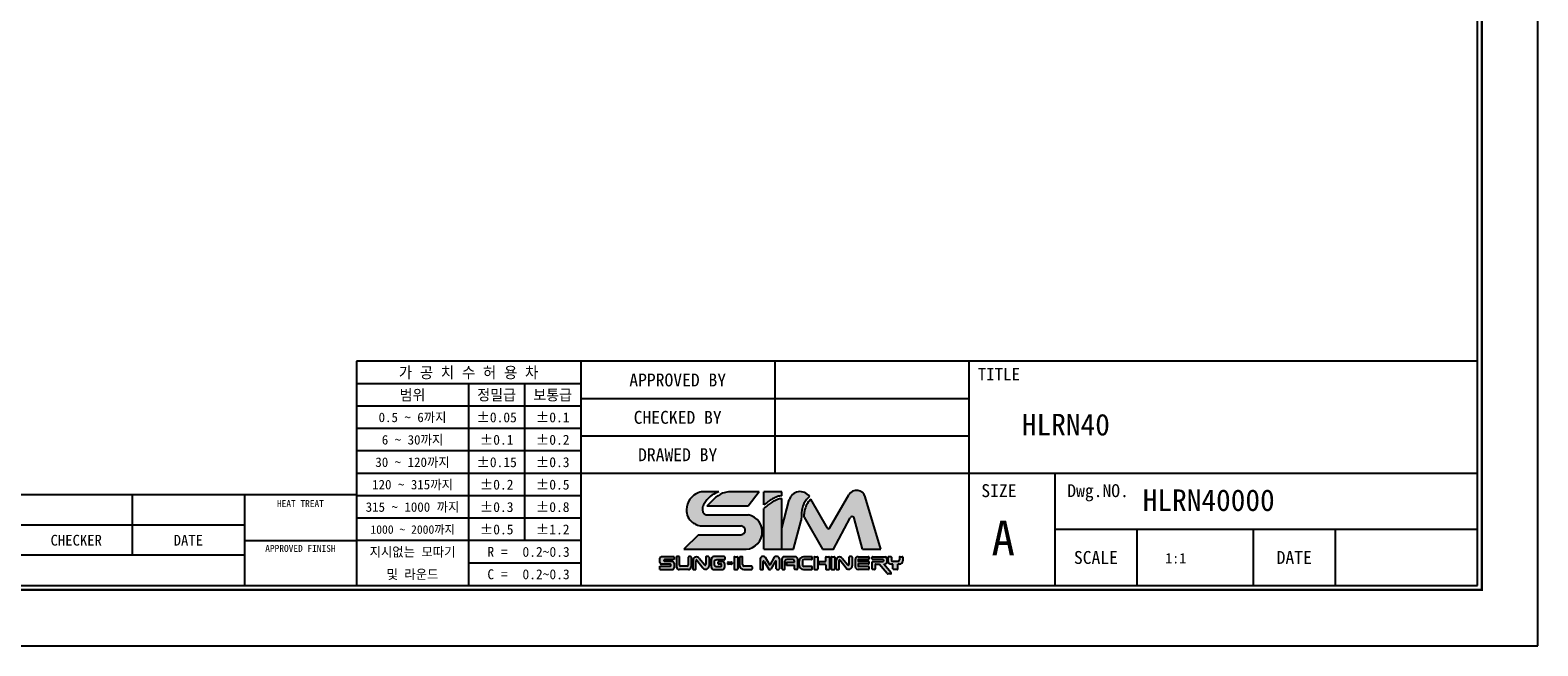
# Model space of a CAD drawing. Header units: millimetres. Extents: x -29 to 5648, y -387 to 3949.
# Tile 2 of 5: x 1173 to 1350, y 398 to 471. Entities that reach past the tile are written whole.
import ezdxf
from ezdxf.enums import TextEntityAlignment as Align

# ---------------------------------------------------------------- set-up
doc = ezdxf.new("R2010")
doc.units = ezdxf.units.MM
doc.layers.get('0').update_dxf_attribs({"linetype": 'CONTINUOUS'})
doc.layers.add('5', color=7, linetype='CONTINUOUS')
doc.layers.add('7', color=7, linetype='CONTINUOUS')

# ---------------------------------------------------------------- blocks, each defined once
blk = doc.blocks.new('란표제')
h = blk.add_hatch(color=150)
h.dxf.hatch_style = 1
edge = h.paths.add_edge_path()
edge.add_spline(control_points=[(269.4313514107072, 21.23682854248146), (269.6359798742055, 21.41891288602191), (270.0327252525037, 21.7719484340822), (270.7280603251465, 22.18750380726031), (271.4106727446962, 22.51924857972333), (271.9007036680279, 22.60265436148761), (272.1147233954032, 22.63908161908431)], knot_values=[0, 0, 0, 0, 0.6304310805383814, 1.222315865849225, 1.865724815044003, 2.364625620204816, 2.364625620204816, 2.364625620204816, 2.364625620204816], degree=3, periodic=0)
edge.add_line((272.1147233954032, 22.63908161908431), (272.1147233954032, 23.23741673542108))
edge.add_line((272.1147233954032, 23.23741673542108), (269.4313514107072, 23.23741673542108))
edge.add_line((269.4313514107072, 23.23741673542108), (269.4313514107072, 21.23682854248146))
edge = h.paths.add_edge_path()
edge.add_spline(control_points=[(272.1147233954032, 22.22357291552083), (271.8960154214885, 22.17327034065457), (271.4034488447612, 22.0599806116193), (270.715909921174, 21.71275165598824), (270.0397629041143, 21.25956616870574), (269.6376071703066, 20.9094133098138), (269.4313514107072, 20.72982854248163)], knot_values=[0, 0, 0, 0, 0.5164407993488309, 1.163110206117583, 1.761888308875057, 2.392319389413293, 2.392319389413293, 2.392319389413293, 2.392319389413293], degree=3, periodic=0)
edge.add_line((269.4313514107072, 20.72982854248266), (269.4313514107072, 14.56964083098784))
edge.add_line((269.4313514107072, 14.56964083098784), (272.1147233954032, 14.56964083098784))
edge.add_line((272.1147233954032, 14.56964083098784), (272.1147233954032, 22.22357291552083))
edge = h.paths.add_edge_path()
edge.add_line((267.0830865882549, 19.76878435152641), (260.734030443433, 19.76878435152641))
edge.add_spline(control_points=[(260.7340304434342, 19.76878435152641), (260.6304282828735, 19.80046622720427), (260.3773761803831, 19.87785037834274), (260.0993263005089, 20.3834271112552), (260.187756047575, 21.0896081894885), (260.7314099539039, 21.92713840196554), (261.4878621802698, 22.76627762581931), (262.2797090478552, 23.09358528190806), (262.6276767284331, 23.23741673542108)], knot_values=[0, 0, 0, 0, 0.2433595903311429, 0.5944147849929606, 1.213183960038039, 1.789398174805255, 2.88702788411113, 3.747486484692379, 3.747486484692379, 3.747486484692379, 3.747486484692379], degree=3, periodic=0)
edge.add_line((262.6276767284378, 23.23741673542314), (259.9686972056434, 23.23741673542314))
edge.add_spline(control_points=[(259.9686972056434, 23.23741673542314), (259.6776716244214, 23.12786400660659), (259.0262061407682, 22.88262844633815), (258.0427933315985, 22.05524221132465), (257.6589013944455, 20.72241547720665), (257.8905376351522, 19.4262980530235), (258.4932930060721, 18.63992786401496), (259.0387723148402, 18.37393810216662), (259.2361936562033, 18.2776703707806)], knot_values=[0, 0, 0, 0, 0.550739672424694, 1.232839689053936, 2.19963066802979, 2.850121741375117, 3.513003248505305, 3.888995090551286, 3.888995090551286, 3.888995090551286, 3.888995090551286], degree=3, periodic=0)
edge.add_arc((260.0206695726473, 19.77456633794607), 1.689999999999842, 242.3423855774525, 270.0000000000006)
edge.add_line((260.0206695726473, 18.08456633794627), (265.933220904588, 18.08456633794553))
edge.add_arc((265.933220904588, 17.41949662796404), 0.6650697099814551, 270.18688939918, 90, ccw=False)
edge.add_line((265.9353902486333, 16.75443045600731), (259.548431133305, 16.75443045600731))
edge.add_line((259.548431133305, 16.75443045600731), (257.3636415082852, 14.56964083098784))
edge.add_line((257.3636415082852, 14.56964083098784), (266.2319154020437, 14.56964083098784))
edge.add_arc((266.5395411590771, 17.18852423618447), 2.636889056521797, 263.3004820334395, 78.10426637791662)
edge = h.paths.add_edge_path(flags=17)
edge.add_spline(control_points=[(264.0618412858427, 23.23741673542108), (263.7695622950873, 23.17538582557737), (262.9649864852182, 23.00462921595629), (261.8692366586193, 22.18236333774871), (261.1771816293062, 21.42409186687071), (260.8344419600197, 21.04855856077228)], knot_values=[0, 0, 0, 0, 0.6846043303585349, 1.884555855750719, 3.061918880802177, 3.061918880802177, 3.061918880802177, 3.061918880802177], degree=3, periodic=0)
edge.add_line((260.8344419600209, 21.04855856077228), (267.0300266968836, 21.04855856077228))
edge.add_line((267.0300266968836, 21.04855856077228), (268.7149674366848, 23.23741673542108))
edge.add_line((268.7149674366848, 23.23741673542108), (264.0618412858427, 23.23741673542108))
h = blk.add_hatch(color=8)
h.dxf.hatch_style = 1
edge = h.paths.add_edge_path()
edge.add_spline(control_points=[(275.0627256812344, 19.1589791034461), (275.0773552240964, 19.57794386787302), (275.1025993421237, 20.30089167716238), (275.3125840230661, 21.24983197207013), (275.7149129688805, 21.97049305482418), (276.082664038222, 22.32534979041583), (276.2775094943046, 22.51336344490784)], knot_values=[0, 0, 0, 0, 0.7435831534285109, 1.283095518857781, 1.707763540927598, 2.186317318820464, 2.186317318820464, 2.186317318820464, 2.186317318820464], degree=3, periodic=0)
edge.add_arc((274.8821637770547, 21.55989067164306), 1.690000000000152, 34.34572044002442, 164.9999999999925)
edge.add_line((273.2497491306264, 21.99729485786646), (272.1147233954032, 17.76132114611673))
edge.add_line((272.1147233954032, 17.76132114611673), (272.1147233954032, 14.56964083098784))
edge.add_line((272.1147233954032, 14.56964083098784), (273.8922549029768, 14.56964083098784))
edge.add_line((273.8922549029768, 14.56964083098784), (275.0538491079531, 18.90476942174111))
edge.add_spline(control_points=[(275.0538491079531, 18.90476942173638), (275.0568079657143, 18.98950598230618), (275.0597668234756, 19.07424254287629), (275.0627256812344, 19.1589791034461)], knot_values=[2.186317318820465, 2.186317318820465, 2.186317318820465, 2.186317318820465, 2.336708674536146, 2.336708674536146, 2.336708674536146, 2.336708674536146], degree=3, periodic=0)
edge = h.paths.add_edge_path()
edge.add_arc((282.7153299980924, 19.15023052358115), 0.3379999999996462, 14.999999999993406, 152.0936797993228, ccw=False)
edge.add_line((283.0418129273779, 19.23771136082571), (284.2856565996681, 14.59562357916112))
edge.add_line((284.2856565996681, 14.59562357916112), (287.0312419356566, 14.59562357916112))
edge.add_line((287.0312419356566, 14.59562357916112), (284.698741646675, 22.48208966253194))
edge.add_arc((283.4022573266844, 22.0986416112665), 1.352000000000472, 16.47610349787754, 150.0000000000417)
edge.add_line((282.2313909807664, 22.77464161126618), (279.328189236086, 17.74614868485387))
edge.add_arc((279.1818309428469, 17.83064868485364), 0.1689999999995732, 210.0000000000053, 329.9999999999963, ccw=False)
edge.add_line((279.0354726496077, 17.74614868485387), (276.4997684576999, 22.13811717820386))
edge.add_spline(control_points=[(276.4997684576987, 22.13811717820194), (276.3465195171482, 21.96972988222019), (276.0439022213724, 21.63721921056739), (275.6848775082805, 20.95838757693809), (275.5056859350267, 20.21422517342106), (275.4438638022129, 19.68005989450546), (275.4178006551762, 19.4548650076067)], knot_values=[0, 0, 0, 0, 0.523800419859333, 1.034337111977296, 1.752334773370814, 2.275651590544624, 2.275651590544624, 2.275651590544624, 2.275651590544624], degree=3, periodic=0)
edge.add_arc((275.3365080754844, 19.30670119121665), 0.1690000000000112, 30.00000000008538, 61.24788174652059, ccw=False)
edge.add_line((275.4828663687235, 19.39120119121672), (278.275008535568, 14.55506909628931))
edge.add_line((278.275008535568, 14.55506909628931), (279.8991915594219, 14.55506909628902))
edge.add_line((279.8991915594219, 14.55506909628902), (282.4166346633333, 19.30842375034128))
h = blk.add_hatch(color=150)
h.dxf.hatch_style = 1
h.paths.add_polyline_path([(255.8918496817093, 12.49001531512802, 0.4142135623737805), (255.6383496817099, 12.74351531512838), (254.4359279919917, 12.74351531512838, -0.4142135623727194), (254.3514279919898, 12.8280153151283), (254.3514279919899, 12.93313653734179, -0.4142135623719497), (254.4359279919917, 13.01763653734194), (255.8918496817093, 13.01763653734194), (255.8918496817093, 13.45026974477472), (253.9892572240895, 13.45026974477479, 0.4142135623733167), (253.7357572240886, 13.19676974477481), (253.7357572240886, 12.54712844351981, 0.4142135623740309), (253.9892572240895, 12.29362844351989), (255.3256614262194, 12.29362844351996, -0.4142135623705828), (255.4101614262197, 12.2091284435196), (255.4101614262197, 12.10882920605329, -0.4142135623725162), (255.3256614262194, 12.02432920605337), (253.7113647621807, 12.02432920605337), (253.7113647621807, 11.49943248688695), (255.6383496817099, 11.49943248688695, 0.4142135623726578), (255.8918496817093, 11.75293248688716)])
h.paths.add_polyline_path([(265.4913498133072, 13.34837791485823, 0.4142135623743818), (265.4068498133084, 13.43287791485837), (265.0227749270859, 13.43287791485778, 0.4142135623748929), (264.9382749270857, 13.34837791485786), (264.9382749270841, 11.60814308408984, 0.4142135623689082), (265.0227749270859, 11.52364308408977), (265.4068498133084, 11.52364308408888, 0.4142135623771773), (265.4913498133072, 11.6081430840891)])
h.paths.add_polyline_path([(269.3149947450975, 12.69271470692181, -0.7673269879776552), (269.4726738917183, 12.73496470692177), (270.1476377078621, 11.56589308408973, 0.2679491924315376), (270.2208168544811, 11.52364308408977), (270.3886929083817, 11.52364308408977, 0.2679491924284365), (270.4618720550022, 11.56589308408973), (271.136835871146, 12.73496470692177, -0.7673269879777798), (271.2945150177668, 12.69271470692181), (271.2945150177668, 11.60814308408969, 0.414213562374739), (271.3790150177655, 11.52364308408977), (271.6874683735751, 11.52364308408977, 0.4142135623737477), (271.7719683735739, 11.60814308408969), (271.7719683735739, 13.14150117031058, 0.5572135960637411), (270.9835726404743, 13.35275117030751), (270.3047548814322, 12.17700432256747), (269.6259371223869, 13.35275117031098, 0.5198906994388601), (268.8375413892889, 13.14150117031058), (268.8375413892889, 11.60814308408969, 0.4142135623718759), (268.9220413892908, 11.52364308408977), (269.2304947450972, 11.52364308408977, 0.4142135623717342), (269.3149947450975, 11.60814308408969)])
h = blk.add_hatch(color=251)
h.dxf.hatch_style = 1
h.paths.add_polyline_path([(264.6369999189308, 12.54995020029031, 0.4142135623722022), (264.552499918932, 12.63445020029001), (264.0281001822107, 12.63445020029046, 0.4142135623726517), (263.9436001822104, 12.54995020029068), (263.9436001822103, 12.39560813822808, 0.4142135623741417), (264.0281001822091, 12.31110813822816), (264.552499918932, 12.3111081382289, 0.4142135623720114), (264.6369999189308, 12.39560813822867)])
h.paths.add_polyline_path([(258.4601998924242, 11.92193248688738), (258.4601998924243, 13.36576974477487, 0.4142135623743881), (258.3756998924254, 13.45026974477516), (258.0906228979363, 13.45026974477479, 0.4142135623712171), (258.0061228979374, 13.36576974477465), (258.0061228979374, 12.18747393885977, -0.4142135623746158), (257.8371228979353, 12.01847393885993), (256.8846107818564, 12.01847393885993, -0.4142135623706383), (256.7156107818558, 12.18747393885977), (256.7156107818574, 13.36576974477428, 0.414213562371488), (256.6311107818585, 13.45026974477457), (256.3251870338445, 13.45026974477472, 0.4142135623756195), (256.2406870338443, 13.36576974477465), (256.2406870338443, 11.92193248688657, 0.4142135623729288), (256.6631870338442, 11.4994324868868), (258.0376998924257, 11.49943248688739, 0.4142135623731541)])
h.paths.add_polyline_path([(261.1488024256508, 12.0448363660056), (261.1488024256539, 13.36576974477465, 0.4142135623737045), (261.064302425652, 13.45026974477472), (260.7360734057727, 13.45026974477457, 0.4142135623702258), (260.6515734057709, 13.36576974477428), (260.6515734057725, 12.24481650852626, -0.7053166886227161), (260.5016056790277, 12.19139154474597), (259.6575188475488, 13.22574781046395, 0.7053166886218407), (258.757712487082, 12.90519802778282), (258.7577124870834, 11.58393248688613, 0.4142135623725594), (258.8422124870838, 11.49943248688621), (259.0973144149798, 11.49943248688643, 0.4142135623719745), (259.1818144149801, 11.58393248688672), (259.1818144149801, 12.87627755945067, -0.7182104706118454), (259.3335723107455, 12.92743052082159), (260.2382550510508, 11.73791859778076, 0.7182104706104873)])
h.paths.add_polyline_path([(263.5382578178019, 11.92193248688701), (263.5382578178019, 12.31768943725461, 0.4142135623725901), (263.1157578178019, 12.74018943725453), (262.6233206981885, 12.74018943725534, 0.4142135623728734), (262.5388206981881, 12.65568943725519), (262.5388206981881, 12.3999134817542, 0.4142135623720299), (262.6233206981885, 12.31541348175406), (262.9553217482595, 12.31541348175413, -0.4142135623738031), (263.0398217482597, 12.23091348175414), (263.0398217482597, 12.06617401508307, -0.4142135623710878), (262.9553217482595, 11.9816740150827), (262.2414599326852, 11.9816740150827, -0.4142135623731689), (261.903459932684, 12.31967401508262), (261.903459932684, 12.54779928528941, -0.4142135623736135), (262.325959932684, 12.97029928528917), (263.4537578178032, 12.9702992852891, 0.414213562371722), (263.5382578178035, 13.05479928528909), (263.5382578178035, 13.36576974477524, 0.4142135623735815), (263.4537578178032, 13.45026974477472), (261.8935343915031, 13.45026974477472, 0.414213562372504), (261.4710343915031, 13.02776974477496), (261.4710343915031, 11.92193248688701, 0.4142135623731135), (261.8935343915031, 11.49943248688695), (263.1157578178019, 11.49943248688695, 0.4142135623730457)])
h.paths.add_polyline_path([(267.686365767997, 11.92748730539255, 0.4142135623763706), (267.6018657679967, 12.01198730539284), (266.4686991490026, 12.01198730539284, -0.414213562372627), (266.2151991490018, 12.26548730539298), (266.2151991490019, 13.34837791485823, 0.4142135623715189), (266.1306991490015, 13.43287791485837), (265.8297345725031, 13.43287791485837, 0.4142135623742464), (265.7452345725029, 13.34837791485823), (265.7452345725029, 12.19964308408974, 0.4142135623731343), (266.4212345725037, 11.52364308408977), (267.6018657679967, 11.52364308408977, 0.4142135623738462), (267.686365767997, 11.60814308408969)])
h.paths.add_polyline_path([(272.6031511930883, 12.77084332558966, -0.4142135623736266), (272.8566511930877, 13.02434332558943), (273.7719485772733, 13.02434332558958, -0.4142135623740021), (274.0254485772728, 12.77084332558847), (274.0254485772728, 12.60578891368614), (272.8978494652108, 12.60578891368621, 0.4142135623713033), (272.8133494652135, 12.52128891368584), (272.8133494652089, 12.2275027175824, 0.4142135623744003), (272.8978494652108, 12.14300271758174), (274.0254485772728, 12.14300271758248), (274.0254485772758, 11.60814308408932, 0.414213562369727), (274.1099485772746, 11.52364308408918), (274.4089681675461, 11.5236430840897, 0.4142135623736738), (274.493468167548, 11.60814308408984), (274.493468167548, 13.09487791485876, 0.4142135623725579), (274.1554681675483, 13.43287791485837), (272.4765440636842, 13.43287791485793, 0.4142135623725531), (272.1385440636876, 13.09487791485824), (272.1385440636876, 11.60814308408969, 0.4142135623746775), (272.2230440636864, 11.52364308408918), (272.518651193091, 11.52364308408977, 0.4142135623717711), (272.6031511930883, 11.60814308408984)])
h.paths.add_polyline_path([(276.7035665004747, 11.89577780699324, 0.4142135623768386), (276.6190665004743, 11.98027780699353), (275.489626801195, 11.9802778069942, -0.4142135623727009), (275.2361268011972, 12.23377780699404), (275.2361268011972, 12.7733856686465, -0.4142135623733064), (275.489626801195, 13.02688566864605), (276.6190665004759, 13.02688566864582, 0.414213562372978), (276.7035665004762, 13.11138566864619), (276.7035665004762, 13.34837791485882, 0.4142135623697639), (276.6190665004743, 13.43287791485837), (275.4024355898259, 13.43287791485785, 0.4142135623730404), (274.7264355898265, 12.75687791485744), (274.7264355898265, 12.19964308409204, 0.4142135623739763), (275.4024355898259, 11.52364308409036), (276.6190665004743, 11.52364308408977, 0.4142135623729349), (276.7035665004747, 11.60814308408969)])
h.paths.add_polyline_path([(277.5403531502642, 13.34837791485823, 0.4142135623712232), (277.4558531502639, 13.43287791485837), (277.071778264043, 13.43287791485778, 0.4142135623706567), (276.9872782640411, 13.34837791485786), (276.9872782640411, 11.60814308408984, 0.4142135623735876), (277.0717782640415, 11.52364308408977), (277.4558531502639, 11.52364308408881, 0.4142135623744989), (277.5403531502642, 11.6081430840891)])
h.paths.add_polyline_path([(279.2992845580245, 13.34837791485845, 0.414213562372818), (279.2147845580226, 13.43287791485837), (278.8307096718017, 13.43287791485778, 0.4142135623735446), (278.7462096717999, 13.34837791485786), (278.7462096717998, 12.79193278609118, -0.4142135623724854), (278.6617096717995, 12.70743278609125), (277.7792291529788, 12.70743278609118, 0.4142135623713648), (277.6947291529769, 12.62293278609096), (277.6947291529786, 12.37646408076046, 0.4142135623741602), (277.7792291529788, 12.29196408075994), (278.6617096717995, 12.29196408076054, -0.4142135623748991), (278.7462096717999, 12.20746408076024), (278.7462096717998, 11.60814308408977, 0.4142135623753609), (278.8307096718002, 11.52364308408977), (279.2147845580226, 11.52364308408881, 0.4142135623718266), (279.2992845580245, 11.6081430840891)])
h.paths.add_polyline_path([(280.1012012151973, 13.34837791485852, 0.414213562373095), (280.0167012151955, 13.43287791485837), (279.6326263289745, 13.43287791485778, 0.4142135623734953), (279.5481263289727, 13.34837791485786), (279.5481263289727, 11.60814308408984, 0.414213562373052), (279.632626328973, 11.52364308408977), (280.0167012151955, 11.52364308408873, 0.4142135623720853), (280.1012012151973, 11.6081430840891)])
h.paths.add_polyline_path([(281.2413105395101, 13.2257478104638, 0.7053166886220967), (280.3415041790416, 12.90519802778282), (280.3415041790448, 11.58393248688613, 0.4142135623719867), (280.4260041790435, 11.49943248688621), (280.6811061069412, 11.49943248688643, 0.4142135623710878), (280.7656061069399, 11.58393248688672), (280.7656061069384, 12.87627755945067, -0.7182104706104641), (280.9173640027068, 12.92743052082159), (281.8220467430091, 11.73791859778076, 0.7182104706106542), (282.7325941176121, 12.0448363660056), (282.7325941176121, 13.36576974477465, 0.4142135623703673), (282.6480941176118, 13.45026974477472), (282.319865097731, 13.45026974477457, 0.4142135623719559), (282.2353650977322, 13.36576974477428), (282.2353650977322, 12.24481650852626, -0.7053166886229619), (282.0853973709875, 12.19139154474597)])
h.paths.add_polyline_path([(285.2465399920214, 13.34837791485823, 0.414213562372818), (285.1620399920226, 13.43287791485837), (283.6221923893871, 13.43287791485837, 0.414213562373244), (283.1996923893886, 13.01037791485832), (283.1996923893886, 11.94614308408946, 0.4142135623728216), (283.6221923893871, 11.52364308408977), (285.1620399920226, 11.52364308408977, 0.4142135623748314), (285.2465399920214, 11.60814308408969), (285.2465399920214, 11.88650074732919, 0.4142135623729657), (285.1620399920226, 11.97100074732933), (283.712613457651, 11.97100074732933, -0.4142135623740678), (283.6281134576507, 12.05550074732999), (283.6281134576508, 12.26963683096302, -0.4142135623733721), (283.7126134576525, 12.35413683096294), (285.1620399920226, 12.35413683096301, 0.4142135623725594), (285.2465399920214, 12.43863683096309), (285.2465399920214, 12.64687567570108, 0.4142135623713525), (285.1620399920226, 12.73137567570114), (283.7126134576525, 12.73137567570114, -0.4142135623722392), (283.6281134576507, 12.81587567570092), (283.6281134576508, 12.94159305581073, -0.4142135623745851), (283.712613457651, 13.02609305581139), (285.1620399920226, 13.02609305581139, 0.4142135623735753), (285.2465399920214, 13.11059305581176)])
h.paths.add_polyline_path([(287.9367704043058, 13.17937791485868, 0.4142135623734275), (287.6832704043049, 13.43287791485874), (285.7858523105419, 13.43287791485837, 0.4142135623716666), (285.7013523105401, 13.34837791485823), (285.70135231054, 13.13880807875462, 0.4142135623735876), (285.7858523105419, 13.05430807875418), (287.3438020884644, 13.0543080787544, -0.4142135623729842), (287.4283020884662, 12.96980807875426), (287.4283020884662, 12.78855795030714, -0.4142135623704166), (287.3438020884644, 12.70405795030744), (285.7858523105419, 12.70405795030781, 0.4142135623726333), (285.7013523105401, 12.61955795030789), (285.7013523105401, 11.60814308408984, 0.4142135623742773), (285.7858523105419, 11.52364308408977), (286.1203941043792, 11.52364308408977, 0.4142135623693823), (286.2048941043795, 11.60814308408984), (286.2048941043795, 12.23851556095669, -0.4142135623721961), (286.2893941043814, 12.32301556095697), (286.819905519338, 12.32301556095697), (288.0190716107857, 10.89390506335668, 0.2216946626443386), (288.0838023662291, 10.86372061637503), (288.5418862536, 10.86372061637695, 0.6370702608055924), (288.6066170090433, 11.00253616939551), (287.4986032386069, 12.32301556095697), (287.6832704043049, 12.32301556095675, 0.4142135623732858), (287.9367704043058, 12.57651556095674)])
h.paths.add_polyline_path([(290.3760742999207, 12.83001556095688), (290.3760742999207, 13.3483779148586, 0.4142135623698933), (290.2915742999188, 13.43287791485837), (289.9447103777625, 13.43287791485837, 0.4142135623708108), (289.8602103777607, 13.34837791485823), (289.8602103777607, 12.95755795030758, -0.4142135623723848), (289.6067103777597, 12.7040579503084), (288.89774458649, 12.70405795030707, -0.4142135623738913), (288.6442445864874, 12.95755795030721), (288.6442445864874, 13.34837791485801, 0.4142135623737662), (288.5597445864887, 13.43287791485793), (288.2128806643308, 13.43287791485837, 0.4142135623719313), (288.128380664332, 13.34837791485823), (288.128380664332, 12.83001556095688, 0.4142135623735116), (288.6353806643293, 12.32301556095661), (289.8690742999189, 12.32301556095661, 0.4142135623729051)])
h.paths.add_polyline_path([(289.60736216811, 12.32301556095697), (288.8774100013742, 12.32301556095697), (288.8774100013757, 11.60814308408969, 0.4142135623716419), (288.961910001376, 11.52364308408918), (289.5228621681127, 11.52364308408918, 0.41421356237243), (289.6073621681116, 11.60814308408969)])
for p, q in [((262.6276767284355, 23.23741673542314), (259.9686972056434, 23.23741673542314)), ((268.7149674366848, 23.23741673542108), (264.0618412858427, 23.23741673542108)), ((268.7149674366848, 23.23741673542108), (267.0300266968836, 21.04855856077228)), ((272.1147233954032, 23.23741673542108), (269.4313514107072, 23.23741673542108)), ((269.4313514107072, 21.23682854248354), (269.4313514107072, 23.23741673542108)), ((272.1147233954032, 22.63908161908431), (272.1147233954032, 23.23741673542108)), ((279.3281892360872, 17.74614868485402), (282.2313909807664, 22.77464161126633)), ((267.0300266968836, 21.04855856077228), (260.8344419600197, 21.04855856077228)), ((269.4313514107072, 14.56964083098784), (269.4313514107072, 20.72982854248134)), ((272.1147233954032, 14.56964083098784), (272.1147233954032, 22.22357291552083)), ((272.1147233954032, 17.76132114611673), (273.2497491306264, 21.99729485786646)), ((279.0354726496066, 17.74614868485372), (276.4997684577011, 22.13811717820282)), ((287.0312419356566, 14.59562357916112), (284.6987416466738, 22.48208966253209)), ((260.7340304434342, 19.76878435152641), (267.083086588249, 19.76878435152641)), ((273.8922549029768, 14.56964083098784), (275.0538491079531, 18.90476942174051)), ((275.4828663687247, 19.39120119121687), (278.275008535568, 14.55506909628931)), ((279.8658430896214, 14.49210159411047), (282.4166346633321, 19.30842375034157)), ((284.2856565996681, 14.59562357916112), (283.0418129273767, 19.23771136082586)), ((259.548431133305, 16.75443045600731), (257.3636415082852, 14.56964083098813)), ((259.548431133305, 16.75443045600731), (265.9310515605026, 16.75443045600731)), ((260.0206695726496, 18.08456633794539), (265.933220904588, 18.08456633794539)), ((257.3636415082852, 14.56964083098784), (266.2319154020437, 14.56964083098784)), ((269.4313514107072, 14.56964083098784), (272.1147233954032, 14.56964083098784)), ((272.1147233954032, 14.56964083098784), (273.8922549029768, 14.56964083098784)), ((278.275008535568, 14.55506909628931), (279.8658430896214, 14.55506909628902)), ((284.2856565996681, 14.59562357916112), (287.0312419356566, 14.59562357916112)), ((253.7113647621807, 11.49943248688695), (253.7113647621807, 12.02432920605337)), ((253.7113647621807, 12.02432920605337), (255.3256614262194, 12.02432920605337)), ((253.7113647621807, 11.49943248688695), (255.6383496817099, 11.49943248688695)), ((253.7357572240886, 12.54712844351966), (253.7357572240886, 13.19676974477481)), ((253.9892572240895, 13.45026974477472), (255.8918496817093, 13.45026974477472)), ((255.3256614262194, 12.29362844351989), (253.9892572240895, 12.29362844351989)), ((254.3514279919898, 12.93313653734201), (254.3514279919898, 12.8280153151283)), ((255.8918496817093, 13.01763653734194), (254.4359279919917, 13.01763653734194)), ((254.4359279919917, 12.74351531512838), (255.6383496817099, 12.74351531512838)), ((255.4101614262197, 12.10882920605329), (255.4101614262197, 12.20912844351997)), ((255.8918496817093, 13.41828104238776), (255.8918496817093, 13.01763653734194)), ((255.8918496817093, 12.49001531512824), (255.8918496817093, 11.75293248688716)), ((256.2406870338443, 13.36576974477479), (256.2406870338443, 11.92193248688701)), ((256.6311107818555, 13.45026974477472), (256.3251870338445, 13.45026974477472)), ((258.0376998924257, 11.49943248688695), (256.6631870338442, 11.49943248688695)), ((256.7156107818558, 12.18747393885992), (256.7156107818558, 13.36576974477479)), ((257.8371228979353, 12.01847393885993), (256.8846107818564, 12.01847393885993)), ((258.0061228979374, 13.36576974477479), (258.0061228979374, 12.18747393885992)), ((258.3756998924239, 13.45026974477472), (258.0906228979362, 13.45026974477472)), ((258.4601998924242, 13.36576974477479), (258.4601998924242, 11.92193248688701)), ((258.7577124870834, 11.58393248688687), (258.7577124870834, 12.90519802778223)), ((258.8422124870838, 11.49943248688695), (259.0973144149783, 11.49943248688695)), ((259.1818144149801, 11.58393248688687), (259.1818144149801, 12.87627755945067)), ((259.3335723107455, 12.92743052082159), (260.2382550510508, 11.73791859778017)), ((259.6575188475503, 13.22574781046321), (260.5016056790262, 12.1913915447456)), ((260.6515734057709, 13.36576974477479), (260.6515734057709, 12.24481650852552)), ((261.064302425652, 13.45026974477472), (260.7360734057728, 13.45026974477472)), ((261.1488024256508, 13.36576974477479), (261.1488024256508, 12.04483636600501)), ((261.4710343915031, 13.02776974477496), (261.4710343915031, 11.92193248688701)), ((263.4537578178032, 13.45026974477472), (261.8935343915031, 13.45026974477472)), ((261.8935343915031, 11.49943248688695), (263.1157578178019, 11.49943248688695)), ((261.903459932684, 12.54779928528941), (261.903459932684, 12.31967401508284)), ((262.2414599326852, 11.9816740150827), (262.9553217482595, 11.9816740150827)), ((263.4537578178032, 12.97029928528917), (262.325959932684, 12.97029928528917)), ((262.5388206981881, 12.39991348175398), (262.5388206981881, 12.65568943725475)), ((262.6233206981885, 12.74018943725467), (263.1157578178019, 12.74018943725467)), ((262.9553217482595, 12.31541348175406), (262.6233206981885, 12.31541348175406)), ((263.0398217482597, 12.06617401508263), (263.0398217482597, 12.23091348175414)), ((263.5382578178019, 13.36576974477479), (263.5382578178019, 13.05479928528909)), ((263.5382578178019, 13.36576974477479), (263.5382578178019, 13.05479928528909)), ((263.5382578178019, 11.92193248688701), (263.5382578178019, 12.31768943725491)), ((263.9436001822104, 12.54995020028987), (263.9436001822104, 12.39560813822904)), ((264.0281001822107, 12.63445020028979), (264.552499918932, 12.63445020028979)), ((264.552499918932, 12.31110813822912), (264.0281001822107, 12.31110813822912)), ((264.6369999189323, 12.54995020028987), (264.6369999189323, 12.39560813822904)), ((264.9382749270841, 13.34837791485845), (264.9382749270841, 11.60814308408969)), ((265.0227749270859, 13.43287791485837), (265.4068498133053, 13.43287791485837)), ((265.0227749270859, 11.52364308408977), (265.4068498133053, 11.52364308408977)), ((265.4913498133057, 13.34837791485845), (265.4913498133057, 11.60814308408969)), ((265.7452345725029, 13.34837791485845), (265.7452345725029, 12.19964308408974)), ((266.1306991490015, 13.43287791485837), (265.8297345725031, 13.43287791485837)), ((266.2151991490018, 12.26548730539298), (266.2151991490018, 13.34837791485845)), ((266.4212345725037, 11.52364308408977), (267.6018657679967, 11.52364308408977)), ((267.6018657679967, 12.01198730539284), (266.4686991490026, 12.01198730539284)), ((267.686365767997, 11.60814308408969), (267.686365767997, 11.92748730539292)), ((268.8375413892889, 13.14150117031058), (268.8375413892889, 11.60814308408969)), ((268.9220413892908, 11.52364308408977), (269.2304947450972, 11.52364308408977)), ((269.3149947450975, 11.60814308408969), (269.3149947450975, 12.69271470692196)), ((269.4726738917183, 12.73496470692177), (270.1476377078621, 11.56589308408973)), ((269.6259371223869, 13.35275117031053), (270.3047548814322, 12.17700432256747)), ((270.2208168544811, 11.52364308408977), (270.3886929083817, 11.52364308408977)), ((270.9835726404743, 13.35275117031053), (270.3047548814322, 12.17700432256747)), ((271.136835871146, 12.73496470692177), (270.4618720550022, 11.56589308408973)), ((271.2945150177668, 11.60814308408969), (271.2945150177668, 12.69271470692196)), ((271.3790150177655, 11.52364308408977), (271.6874683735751, 11.52364308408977)), ((271.7719683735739, 13.14150117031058), (271.7719683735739, 11.60814308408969)), ((272.1385440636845, 13.09487791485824), (272.1385440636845, 11.60814308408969)), ((272.2230440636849, 11.52364308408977), (272.518651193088, 11.52364308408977)), ((274.1554681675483, 13.43287791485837), (272.4765440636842, 13.43287791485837)), ((272.6031511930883, 11.60814308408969), (272.6031511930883, 12.77084332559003)), ((272.8133494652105, 12.52128891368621), (272.8133494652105, 12.2275027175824)), ((273.7719485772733, 13.02434332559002), (272.8566511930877, 13.02434332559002)), ((272.8978494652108, 12.60578891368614), (274.0254485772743, 12.60578891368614)), ((272.8978494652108, 12.14300271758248), (274.0254485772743, 12.14300271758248)), ((274.0254485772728, 12.60578891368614), (274.0254485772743, 12.77084332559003)), ((274.0254485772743, 11.60814308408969), (274.0254485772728, 12.14300271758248)), ((274.4089681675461, 11.52364308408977), (274.1099485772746, 11.52364308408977)), ((274.4934681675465, 13.09487791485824), (274.4934681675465, 11.60814308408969)), ((274.7264355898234, 12.19964308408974), (274.7264355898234, 12.7568779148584)), ((275.2361268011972, 12.77338566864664), (275.2361268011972, 12.23377780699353)), ((276.6190665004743, 13.43287791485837), (275.4024355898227, 13.43287791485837)), ((275.4024355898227, 11.52364308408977), (276.6190665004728, 11.52364308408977)), ((276.6190665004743, 13.02688566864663), (275.489626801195, 13.02688566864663)), ((276.6190665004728, 11.98027780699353), (275.489626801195, 11.98027780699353)), ((276.7035665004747, 13.11138566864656), (276.7035665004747, 13.34837791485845)), ((276.7035665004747, 11.60814308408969), (276.7035665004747, 11.89577780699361)), ((276.9872782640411, 13.34837791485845), (276.9872782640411, 11.60814308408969)), ((277.0717782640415, 13.43287791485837), (277.4558531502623, 13.43287791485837)), ((277.0717782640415, 11.52364308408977), (277.4558531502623, 11.52364308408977)), ((277.5403531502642, 13.34837791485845), (277.5403531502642, 11.60814308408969)), ((277.6947291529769, 12.62293278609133), (277.6947291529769, 12.37646408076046)), ((277.7792291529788, 12.70743278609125), (278.6617096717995, 12.70743278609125)), ((277.7792291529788, 12.29196408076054), (278.6617096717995, 12.29196408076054)), ((278.7462096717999, 12.79193278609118), (278.7462096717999, 13.34837791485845)), ((278.7462096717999, 12.20746408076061), (278.7462096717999, 11.60814308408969)), ((278.8307096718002, 13.43287791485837), (279.2147845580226, 13.43287791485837)), ((278.8307096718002, 11.52364308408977), (279.2147845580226, 11.52364308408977)), ((279.2992845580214, 13.34837791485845), (279.2992845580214, 11.60814308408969)), ((279.5481263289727, 13.34837791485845), (279.5481263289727, 11.60814308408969)), ((279.632626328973, 13.43287791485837), (280.0167012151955, 13.43287791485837)), ((279.632626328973, 11.52364308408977), (280.0167012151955, 11.52364308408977)), ((280.1012012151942, 13.34837791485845), (280.1012012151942, 11.60814308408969)), ((280.3415041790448, 11.58393248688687), (280.3415041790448, 12.90519802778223)), ((280.4260041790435, 11.49943248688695), (280.681106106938, 11.49943248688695)), ((280.7656061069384, 11.58393248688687), (280.7656061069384, 12.87627755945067)), ((280.9173640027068, 12.92743052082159), (281.8220467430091, 11.73791859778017)), ((281.2413105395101, 13.22574781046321), (282.085397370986, 12.1913915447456)), ((282.2353650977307, 13.36576974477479), (282.2353650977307, 12.24481650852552)), ((282.6480941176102, 13.45026974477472), (282.319865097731, 13.45026974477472)), ((282.7325941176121, 13.36576974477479), (282.7325941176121, 12.04483636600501)), ((283.1996923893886, 13.01037791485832), (283.1996923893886, 11.94614308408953)), ((283.6221923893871, 13.43287791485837), (285.1620399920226, 13.43287791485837)), ((285.1620399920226, 11.52364308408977), (283.6221923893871, 11.52364308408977)), ((283.6281134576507, 12.94159305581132), (283.6281134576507, 12.81587567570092)), ((283.6281134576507, 12.26963683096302), (283.6281134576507, 12.05550074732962)), ((285.1620399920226, 13.02609305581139), (283.712613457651, 13.02609305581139)), ((285.1620399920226, 12.73137567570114), (283.7126134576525, 12.73137567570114)), ((285.1620399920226, 12.35413683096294), (283.7126134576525, 12.35413683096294)), ((285.1620399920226, 11.97100074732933), (283.712613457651, 11.97100074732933)), ((285.2465399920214, 13.34837791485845), (285.2465399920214, 13.11059305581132)), ((285.2465399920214, 12.64687567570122), (285.2465399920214, 12.43863683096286)), ((285.2465399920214, 11.88650074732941), (285.2465399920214, 11.60814308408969)), ((285.7013523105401, 13.13880807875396), (285.7013523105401, 13.34837791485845)), ((285.7013523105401, 12.61955795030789), (285.7013523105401, 11.60814308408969)), ((285.7858523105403, 13.43287791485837), (287.6832704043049, 13.43287791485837)), ((285.7858523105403, 13.05430807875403), (287.3438020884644, 13.05430807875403)), ((285.7858523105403, 12.70405795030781), (287.3438020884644, 12.70405795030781)), ((286.1203941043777, 11.52364308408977), (285.7858523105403, 11.52364308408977)), ((286.2048941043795, 12.23851556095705), (286.2048941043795, 11.60814308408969)), ((286.2893941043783, 12.32301556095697), (286.819905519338, 12.32301556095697)), ((288.0190716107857, 10.89390506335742), (286.819905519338, 12.32301556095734)), ((287.4283020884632, 12.96980807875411), (287.4283020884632, 12.78855795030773)), ((287.4986032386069, 12.32301556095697), (287.6832704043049, 12.32301556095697)), ((288.6066170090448, 11.00253616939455), (287.4986032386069, 12.32301556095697)), ((287.9367704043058, 13.17937791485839), (287.9367704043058, 12.57651556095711)), ((288.128380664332, 13.34837791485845), (288.128380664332, 12.83001556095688)), ((288.5597445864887, 13.43287791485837), (288.2128806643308, 13.43287791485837)), ((288.8774100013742, 12.32301556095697), (288.6353806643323, 12.32301556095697)), ((288.6442445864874, 13.34837791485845), (288.6442445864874, 12.95755795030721)), ((288.8774100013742, 11.60814308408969), (288.8774100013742, 12.32301556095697)), ((289.6067103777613, 12.70405795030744), (288.8977445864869, 12.70405795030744)), ((289.5228621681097, 11.52364308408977), (288.961910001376, 11.52364308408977)), ((289.8690742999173, 12.32301556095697), (289.60736216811, 12.32301556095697)), ((289.60736216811, 11.60814308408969), (289.60736216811, 12.32301556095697)), ((289.8602103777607, 13.34837791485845), (289.8602103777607, 12.95755795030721)), ((289.9447103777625, 13.43287791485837), (290.2915742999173, 13.43287791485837)), ((290.3760742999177, 13.34837791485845), (290.3760742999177, 12.83001556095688)), ((288.5418862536, 10.86372061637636), (288.0838023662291, 10.86372061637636))]:
    blk.add_line(p, q)
for centre, radius, start, end in [((274.8821637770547, 21.55989067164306), 1.69, 34.34572044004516, 165.0000000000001), ((283.4022573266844, 22.09864161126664), 1.352, 16.476103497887, 149.9999999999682), ((260.0206695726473, 19.77456633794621), 1.69, 242.3423855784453, 270), ((266.5395411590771, 17.18852423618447), 2.636889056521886, 263.300482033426, 78.10426637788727), ((275.3365080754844, 19.30670119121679), 0.169, 30.00000000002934, 61.24788175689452), ((282.7153299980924, 19.150230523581), 0.338, 14.99999999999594, 152.0936797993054), ((265.933220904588, 17.41949662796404), 0.665069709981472, 269.8131105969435, 90), ((279.1818309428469, 17.8306486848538), 0.169, 210.0000000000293, 329.9999999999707), ((253.9892572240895, 13.19676974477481), 0.2535, 90, 180), ((253.9892572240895, 12.54712844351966), 0.2535, 180, 270), ((254.4359279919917, 12.93313653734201), 0.0845, 90, 180), ((254.4359279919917, 12.8280153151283), 0.0845, 180, 270), ((255.3256614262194, 12.20912844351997), 0.0845, 0, 90), ((255.3256614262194, 12.10882920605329), 0.0845, 270, 0), ((255.6383496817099, 12.49001531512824), 0.2535, 0, 90), ((255.6383496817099, 11.75293248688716), 0.2535, 270, 0), ((256.3251870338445, 13.36576974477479), 0.0845, 90, 180), ((256.6631870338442, 11.92193248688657), 0.4225, 180, 269.9999999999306), ((256.6311107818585, 13.36576974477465), 0.0845, 0, 90.00000000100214), ((256.8846107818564, 12.18747393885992), 0.169, 180, 270), ((257.8371228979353, 12.18747393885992), 0.169, 270, 0), ((258.0906228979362, 13.36576974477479), 0.0845, 90, 180), ((258.0376998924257, 11.92193248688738), 0.4225, 270.0000000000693, 0), ((258.3756998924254, 13.36576974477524), 0.0845, 0, 90.00000000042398), ((259.2647124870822, 12.90519802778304), 0.507, 39.21617813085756, 180), ((258.8422124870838, 11.58393248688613), 0.0845, 180, 270), ((259.0973144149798, 11.58393248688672), 0.0845, 269.9999999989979, 0), ((259.2663144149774, 12.87627755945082), 0.0845, 37.25478689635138, 180), ((260.641802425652, 12.0448363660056), 0.507, 217.2547868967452, 0), ((260.5670734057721, 12.24481650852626), 0.0845, 219.2161781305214, 0), ((260.7360734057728, 13.36576974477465), 0.0845, 90.00000000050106, 180), ((261.064302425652, 13.36576974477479), 0.0845, 0, 90.00000000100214), ((261.8935343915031, 13.02776974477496), 0.4225, 90, 180), ((261.8935343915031, 11.92193248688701), 0.4225, 180, 269.9999999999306), ((262.325959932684, 12.54779928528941), 0.4225, 90, 180), ((262.2414599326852, 12.31967401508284), 0.338, 180, 270), ((262.6233206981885, 12.65568943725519), 0.0845, 90, 180), ((262.6233206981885, 12.39991348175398), 0.0845, 180, 270), ((262.9553217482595, 12.23091348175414), 0.0845, 0, 90), ((262.9553217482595, 12.06617401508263), 0.0845, 270, 0), ((263.1157578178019, 12.31768943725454), 0.4225, 0, 90), ((263.1157578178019, 11.92193248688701), 0.4225, 270, 0), ((263.4537578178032, 13.36576974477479), 0.0845, 0, 90.00000000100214), ((263.4537578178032, 13.05479928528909), 0.0845, 269.9999999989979, 0), ((264.0281001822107, 12.54995020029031), 0.0845, 90, 180), ((264.0281001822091, 12.39560813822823), 0.0845, 180, 270.000000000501), ((264.552499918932, 12.54995020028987), 0.0845, 0, 90), ((264.552499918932, 12.39560813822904), 0.0845, 270, 0), ((265.0227749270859, 13.34837791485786), 0.0845, 90.00000000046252, 180), ((265.0227749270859, 11.60814308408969), 0.0845, 180, 270), ((265.4068498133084, 13.34837791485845), 0.0845, 0, 90.00000000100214), ((265.4068498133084, 11.6081430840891), 0.0845, 269.9999999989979, 0), ((265.8297345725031, 13.34837791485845), 0.0845, 90, 180), ((266.4212345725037, 12.19964308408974), 0.676, 180, 270), ((266.1306991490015, 13.34837791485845), 0.0845, 0, 90), ((266.4686991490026, 12.26548730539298), 0.2535, 180, 270), ((267.6018657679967, 11.92748730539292), 0.0845, 0, 90), ((267.6018657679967, 11.60814308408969), 0.0845, 270, 0), ((269.3058663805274, 12.97047997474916), 0.4985745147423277, 50.06099622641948, 159.9390037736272), ((268.9220413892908, 11.60814308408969), 0.0845, 180, 270), ((269.2304947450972, 11.60814308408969), 0.0845, 270, 0), ((269.3994947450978, 12.69271470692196), 0.0845, 30.00000000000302, 180), ((270.2208168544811, 11.60814308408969), 0.0845, 210.000000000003, 270), ((270.3886929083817, 11.60814308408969), 0.0845, 270, 329.999999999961), ((271.3124187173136, 13.00322997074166), 0.4799008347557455, 16.74570727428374, 133.2542927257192), ((271.210015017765, 12.69271470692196), 0.0845, 0, 149.999999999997), ((271.3790150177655, 11.60814308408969), 0.0845, 180, 270), ((271.6874683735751, 11.60814308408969), 0.0845, 270, 0), ((272.4765440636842, 13.09487791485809), 0.338, 90.00000000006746, 180), ((272.2230440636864, 11.60814308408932), 0.0845, 180, 269.9999999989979), ((272.518651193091, 11.60814308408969), 0.0845, 269.9999999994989, 0), ((272.8566511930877, 12.77084332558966), 0.2535, 90, 180), ((272.8978494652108, 12.52128891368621), 0.0845, 90.00000000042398, 180), ((272.8978494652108, 12.22750271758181), 0.0845, 180, 270.0000000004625), ((273.7719485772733, 12.77084332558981), 0.2535, 0, 89.9999999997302), ((274.1099485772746, 11.60814308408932), 0.0845, 180, 269.9999999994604), ((274.1554681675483, 13.09487791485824), 0.338, 0, 90.00000000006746), ((274.4089681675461, 11.60814308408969), 0.0845, 269.9999999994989, 0), ((275.4024355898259, 12.75687791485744), 0.676, 90.00000000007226, 180), ((275.4024355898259, 12.19964308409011), 0.676, 180, 269.9999999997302), ((275.489626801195, 12.77338566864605), 0.2535, 90, 180), ((275.489626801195, 12.23377780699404), 0.2535, 180, 270.0000000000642), ((276.6190665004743, 13.34837791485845), 0.0845, 0, 90.00000000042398), ((276.6190665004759, 13.11138566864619), 0.0845, 269.9999999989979, 0), ((276.6190665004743, 11.89577780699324), 0.0845, 0, 90.00000000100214), ((276.6190665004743, 11.60814308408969), 0.0845, 269.9999999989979, 0), ((277.071778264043, 13.34837791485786), 0.0845, 90.00000000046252, 180), ((277.0717782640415, 11.60814308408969), 0.0845, 180, 270), ((277.4558531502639, 13.34837791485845), 0.0845, 0, 90.00000000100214), ((277.4558531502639, 11.6081430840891), 0.0845, 269.9999999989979, 0), ((277.7792291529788, 12.62293278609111), 0.0845, 90, 180), ((277.7792291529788, 12.37646408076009), 0.0845, 180, 269.9999999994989), ((278.6617096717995, 12.79193278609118), 0.0845, 270, 0), ((278.6617096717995, 12.20746408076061), 0.0845, 0, 90), ((278.8307096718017, 13.34837791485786), 0.0845, 90.00000000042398, 180), ((278.8307096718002, 11.60814308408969), 0.0845, 180, 270), ((279.2147845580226, 13.34837791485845), 0.0845, 0, 90.00000000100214), ((279.2147845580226, 11.6081430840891), 0.0845, 269.9999999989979, 0), ((279.6326263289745, 13.34837791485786), 0.0845, 90.00000000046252, 180), ((279.632626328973, 11.60814308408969), 0.0845, 180, 270), ((280.0167012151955, 13.34837791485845), 0.0845, 0, 90.00000000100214), ((280.0167012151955, 11.6081430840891), 0.0845, 269.9999999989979, 0), ((280.848504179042, 12.90519802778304), 0.507, 39.21617813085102, 180), ((280.4260041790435, 11.58393248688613), 0.0845, 180, 270), ((280.6811061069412, 11.58393248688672), 0.0845, 269.9999999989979, 0), ((280.8501061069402, 12.87627755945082), 0.0845, 37.25478689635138, 180), ((282.2255941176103, 12.0448363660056), 0.507, 217.2547868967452, 0), ((282.1508650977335, 12.24481650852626), 0.0845, 219.2161781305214, 0), ((282.319865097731, 13.36576974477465), 0.0845, 90.00000000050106, 180), ((282.6480941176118, 13.36576974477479), 0.0845, 0, 90.00000000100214), ((283.6221923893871, 13.01037791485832), 0.4225, 90, 180), ((283.6221923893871, 11.94614308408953), 0.4225, 180, 270), ((283.712613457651, 12.94159305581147), 0.0845, 90, 180), ((283.7126134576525, 12.81587567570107), 0.0845, 180, 270), ((283.7126134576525, 12.26963683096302), 0.0845, 90, 180), ((283.712613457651, 12.05550074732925), 0.0845, 180, 270), ((285.1620399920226, 13.34837791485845), 0.0845, 0, 90), ((285.1620399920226, 13.11059305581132), 0.0845, 270, 0), ((285.1620399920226, 12.64687567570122), 0.0845, 0, 90), ((285.1620399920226, 12.43863683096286), 0.0845, 270, 0), ((285.1620399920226, 11.88650074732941), 0.0845, 0, 90), ((285.1620399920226, 11.60814308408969), 0.0845, 270, 0), ((285.7858523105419, 13.34837791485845), 0.0845, 90.00000000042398, 180), ((285.7858523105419, 13.13880807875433), 0.0845, 180, 269.9999999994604), ((285.7858523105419, 12.61955795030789), 0.0845, 90.00000000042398, 180), ((285.7858523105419, 11.60814308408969), 0.0845, 180, 269.9999999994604), ((286.1203941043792, 11.60814308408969), 0.0845, 269.9999999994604, 0), ((286.2893941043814, 12.23851556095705), 0.0845, 90.00000000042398, 180), ((287.3438020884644, 12.96980807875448), 0.0845, 0, 90.00000000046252), ((287.3438020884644, 12.78855795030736), 0.0845, 269.9999999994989, 0), ((287.6832704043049, 13.17937791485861), 0.2535, 0, 90), ((287.6832704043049, 12.57651556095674), 0.2535, 270, 0), ((288.2128806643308, 13.34837791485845), 0.0845, 90, 180), ((288.6353806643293, 12.83001556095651), 0.507, 180, 270.0000000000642), ((288.5597445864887, 13.34837791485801), 0.0845, 0, 90.00000000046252), ((288.89774458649, 12.95755795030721), 0.2535, 180, 269.9999999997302), ((288.961910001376, 11.60814308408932), 0.0845, 180, 269.9999999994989), ((289.5228621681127, 11.60814308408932), 0.0845, 269.9999999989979, 0), ((289.6067103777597, 12.95755795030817), 0.2535, 270.0000000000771, 0), ((289.9447103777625, 13.34837791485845), 0.0845, 90.00000000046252, 180), ((289.8690742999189, 12.83001556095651), 0.507, 269.999999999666, 0), ((290.2915742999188, 13.34837791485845), 0.0845, 0, 90.0000000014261), ((288.0838023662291, 10.9482206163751), 0.0845, 219.9999999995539, 270), ((288.5418862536, 10.94822061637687), 0.0845, 270.0000000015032, 39.9999999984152)]:
    blk.add_arc(centre, radius, start, end)
for points, knots in [([(259.9686972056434, 23.23741673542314), (259.6776716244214, 23.12786400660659), (259.0262061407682, 22.88262844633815), (258.0427933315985, 22.05524221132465), (257.6589013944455, 20.72241547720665), (257.8905376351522, 19.4262980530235), (258.4932930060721, 18.63992786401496), (259.0387723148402, 18.37393810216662), (259.2361936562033, 18.2776703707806)], [0, 0, 0, 0, 0.550739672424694, 1.232839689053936, 2.19963066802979, 2.850121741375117, 3.513003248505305, 3.888995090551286, 3.888995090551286, 3.888995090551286, 3.888995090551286]), ([(276.2775094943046, 22.51336344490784), (276.082664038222, 22.32534979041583), (275.7149129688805, 21.97049305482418), (275.3125840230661, 21.24983197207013), (275.1025993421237, 20.30089167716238), (275.0773552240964, 19.57794386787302), (275.0627256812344, 19.1589791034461), (275.0597668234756, 19.07424254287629), (275.0568079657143, 18.98950598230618), (275.0538491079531, 18.90476942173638)], [0, 0, 0, 0, 0.4785537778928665, 0.9032217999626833, 1.442734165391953, 2.186317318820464, 2.186317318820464, 2.186317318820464, 2.336708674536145, 2.336708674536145, 2.336708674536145, 2.336708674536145])]:
    blk.add_open_spline(points, degree=3, knots=knots)
for points in [[(262.6276767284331, 23.23741673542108), (261.6238211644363, 22.74392770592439), (260.6199350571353, 21.72987177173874), (260.2478417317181, 21.07974476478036), (260.1970762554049, 20.27694833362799), (260.4428046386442, 19.89238008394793), (260.7340304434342, 19.76878435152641)], [(264.0618412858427, 23.23741673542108), (263.2021811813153, 23.00707150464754), (261.901585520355, 22.14576185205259), (260.8344419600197, 21.04855856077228)], [(272.1147233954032, 22.63908161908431), (271.4803696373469, 22.50402714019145), (270.7147936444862, 22.16711279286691), (270.0608781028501, 21.76159077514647), (269.4313514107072, 21.23682854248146)], [(272.1147233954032, 22.22357291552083), (271.4662268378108, 22.04980878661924), (270.7072224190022, 21.68836899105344), (270.0608781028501, 21.25459077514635), (269.4313514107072, 20.72982854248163)], [(276.4997684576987, 22.13811717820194), (276.0632815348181, 21.61547084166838), (275.7491499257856, 21.03082054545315), (275.5075690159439, 20.12922831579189), (275.4178006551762, 19.4548650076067)]]:
    blk.add_spline(points, degree=3)
at = {"layer": '7', "color": 0}
for p, q in [((386.1000000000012, 0), (386.1000000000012, 273)), ((0, 0), (386.1000000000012, 0))]:
    blk.add_line(p, q, dxfattribs=at)
at = {"layer": '7'}
for p, q in [((377.0000000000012, 42.9), (208.0000000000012, 42.9)), ((208.0000000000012, 42.9), (208.0000000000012, 9.100000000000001)), ((241.8000000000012, 42.9), (241.8000000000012, 9.100000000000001)), ((271.0500000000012, 42.9), (271.0500000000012, 26)), ((300.3000000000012, 42.9), (300.3000000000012, 9.100000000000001)), ((241.8000000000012, 39.51999999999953), (208.0000000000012, 39.51999999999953)), ((224.9000000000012, 39.51999999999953), (224.9000000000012, 9.100000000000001)), ((233.3500000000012, 39.51999999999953), (233.3500000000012, 15.86000000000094)), ((300.3000000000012, 37.26666666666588), (241.8000000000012, 37.26666666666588)), ((241.8000000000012, 36.13999999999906), (208.0000000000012, 36.13999999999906)), ((241.8000000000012, 32.76000000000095), (208.0000000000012, 32.76000000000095)), ((300.3000000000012, 31.63333333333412), (241.8000000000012, 31.63333333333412)), ((241.8000000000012, 29.38000000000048), (208.0000000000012, 29.38000000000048)), ((241.8000000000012, 26), (208.0000000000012, 26)), ((377.0000000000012, 26), (241.8000000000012, 26)), ((313.3000000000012, 26), (313.3000000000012, 9.100000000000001)), ((208.0000000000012, 22.75), (80.60000000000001, 22.75)), ((174.2000000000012, 22.75), (174.2000000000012, 13.65)), ((191.1000000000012, 22.75), (191.1000000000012, 9.100000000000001)), ((241.8000000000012, 22.61999999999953), (208.0000000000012, 22.61999999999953)), ((191.1000000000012, 18.2), (80.60000000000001, 18.2)), ((241.8000000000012, 19.23999999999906), (208.0000000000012, 19.23999999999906)), ((377.0000000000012, 17.55), (313.3000000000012, 17.55)), ((325.6500000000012, 17.55), (325.6500000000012, 9.100000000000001)), ((343.2000000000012, 17.55), (343.2000000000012, 9.100000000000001)), ((355.5500000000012, 17.55), (355.5500000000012, 9.100000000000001)), ((191.1000000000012, 13.65), (80.60000000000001, 13.65)), ((191.1000000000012, 15.86000000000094), (208.0000000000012, 15.86000000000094)), ((241.8000000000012, 15.86000000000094), (208.0000000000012, 15.86000000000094)), ((241.8000000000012, 12.48000000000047), (224.9000000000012, 12.48000000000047))]:
    blk.add_line(p, q, dxfattribs=at)
at = {"layer": '7', "const_width": 0.325}
blk.add_lwpolyline([(377.6500000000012, 8.450000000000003), (377.6500000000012, 264.55), (13, 264.55), (13, 8.450000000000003)], close=True, dxfattribs=at)
at = {"layer": '7'}
blk.add_lwpolyline([(377.0000000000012, 9.100000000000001), (377.0000000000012, 263.9), (13.65, 263.9), (13.65, 9.100000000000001)], close=True, dxfattribs=at)
for p in [(271.0500000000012, 37.26666666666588), (271.0500000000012, 31.63333333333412)]:
    blk.add_point(p, dxfattribs=at)
at = {"layer": '5', "ltscale": 0.5}
for tag, p, height in [('TITLE', (308.3154340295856, 31.72766610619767), 3.25), ('도번', (326.5355284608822, 20.33516254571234), 3.25), ('SCALE', (329.9154015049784, 12.41825216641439), 1.56), ('DATE', (360.1258917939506, 12.36472741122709), 1.56)]:
    blk.add_attdef(tag, p, '', height=height, dxfattribs=at)
at = {"layer": '7'}
for s, height, p in [('가 공 치 수 허 용 차', 1.69, (224.9000000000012, 41.21000000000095)), ('APPROVED BY', 1.95, (256.4250000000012, 40.08333333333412)), ('TITLE', 1.8772, (304.8500000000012, 40.95)), ('범위', 1.625, (216.4500000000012, 37.83000000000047)), ('정밀급', 1.625, (229.1250000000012, 37.83000000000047)), ('보통급', 1.625, (237.5750000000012, 37.83000000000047)), ('0.5 ~ 6까지', 1.43, (216.4500000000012, 34.45)), ('%%P0.05', 1.495, (229.1250000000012, 34.45)), ('%%P0.1', 1.495, (237.5750000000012, 34.45)), ('CHECKED BY', 1.95, (256.4250000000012, 34.45)), ('6 ~ 30까지', 1.43, (216.4500000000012, 31.06999999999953)), ('%%P0.1', 1.495, (229.1250000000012, 31.06999999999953)), ('%%P0.2', 1.495, (237.5750000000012, 31.06999999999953)), ('DRAWED BY', 1.95, (256.4250000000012, 28.81666666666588)), ('30 ~ 120까지', 1.43, (216.4500000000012, 27.68999999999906)), ('%%P0.15', 1.495, (229.1250000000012, 27.68999999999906)), ('%%P0.3', 1.495, (237.5750000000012, 27.68999999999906)), ('120 ~ 315까지', 1.43, (216.4500000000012, 24.31000000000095)), ('%%P0.2', 1.495, (229.1250000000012, 24.31000000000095)), ('%%P0.5', 1.495, (237.5750000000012, 24.31000000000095)), ('SIZE', 1.95, (304.8500000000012, 23.40000000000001)), ('Dwg.NO.', 1.95, (319.8000000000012, 23.40000000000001)), ('HEAT TREAT', 1.04, (199.5500000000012, 21.45)), ('315 ~ 1000 까지', 1.43, (216.4500000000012, 20.93000000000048)), ('%%P0.3', 1.495, (229.1250000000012, 20.93000000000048)), ('%%P0.8', 1.495, (237.5750000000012, 20.93000000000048)), ('1000 ~ 2000까지', 1.287, (216.4540055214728, 17.53801791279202)), ('%%P0.5', 1.495, (229.1250000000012, 17.55)), ('%%P1.2', 1.495, (237.5750000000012, 17.55)), ('A', 5.2, (305.5000000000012, 16.25)), ('CHECKER', 1.625, (165.75, 15.925)), ('DATE', 1.625, (182.6500000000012, 15.925)), ('APPROVED FINISH', 1.04, (199.5500000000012, 14.68999999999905)), ('지시없는 모따기', 1.43, (216.4500000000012, 14.16999999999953)), ('R = ', 1.495, (229.7750000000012, 14.16999999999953)), ('SCALE', 1.95, (319.4750000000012, 13.325)), ('DATE', 1.95, (349.3750000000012, 13.325)), ('및 라운드', 1.43, (216.4500000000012, 10.78999999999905)), ('C = ', 1.495, (229.7750000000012, 10.78999999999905))]:
    blk.add_text(s, height=height, dxfattribs=at).set_placement(p, align=Align.MIDDLE_CENTER)
for tag, p in [('필렛', (233.0250000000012, 14.16999999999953)), ('모따기', (233.0250000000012, 10.78999999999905))]:
    blk.add_attdef(tag, text='', height=1.495, dxfattribs=at).set_placement(p, align=Align.MIDDLE_LEFT)

msp = doc.modelspace()

# ---------------------------------------------------------------- block references
at = {"ltscale": 5}
ref = msp.add_blockref('란표제', (1049.002010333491, 398.1484594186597), dxfattribs=dict(at, xscale=0.78, yscale=0.78, zscale=0.78))
ref.add_attrib('모따기', '0.2~0.3', dxfattribs={"layer": '7', "height": 1.1661}).set_placement((1230.761510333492, 406.5646594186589), align=Align.MIDDLE_LEFT)
ref.add_attrib('필렛', '0.2~0.3', dxfattribs={"layer": '7', "height": 1.1661}).set_placement((1230.761510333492, 409.2010594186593), align=Align.MIDDLE_LEFT)
ref.add_attrib('TITLE', 'HLRN40', (1289.488048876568, 422.8960389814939), dxfattribs={"layer": '5', "ltscale": 0.5, "height": 2.535})
ref.add_attrib('도번', 'HLRN40000', (1303.699722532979, 414.0098862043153), dxfattribs={"layer": '5', "ltscale": 0.5, "height": 2.535})
ref.add_attrib('SCALE', '1:1', (1306.336023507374, 407.8346961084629), dxfattribs={"layer": '5', "ltscale": 0.5, "height": 1.2168})

doc.saveas('drawing.dxf')
